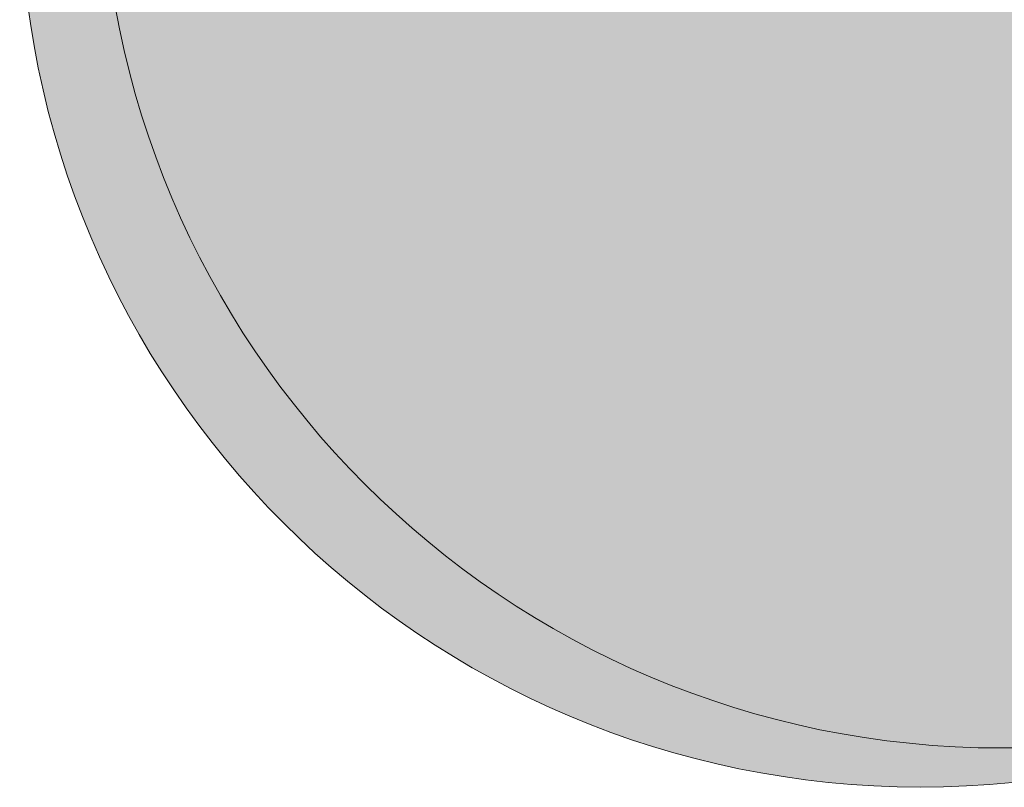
# Model space of a CAD drawing. Header units: metres. Extents: x 163628 to 168255, y 402691 to 405367.
# Tile 191 of 256: x 165485.76 to 165487.94, y 403899.04 to 403900.74. Entities that reach past the tile are written whole.
import ezdxf

# ---------------------------------------------------------------- set-up
doc = ezdxf.new("R2010")
doc.units = ezdxf.units.M
doc.layers.add('X-CA190022.004-UO-DWM_Beplanting$0$B-WE-GR-BOOM-S AFKOMSTIG UIT BGT', color=252, linetype='Continuous', lineweight=0)
doc.layers.add('X-CA190022.004-UO-DWM_Beplanting$0$B-WE-GR-BOOM-S AFKOMSTIG UIT BOMENBESTAND GEMEENTE', color=252, linetype='Continuous')

# ---------------------------------------------------------------- blocks, each defined once
blk = doc.blocks.new('X-CA190022.004-UO-DWM_Beplanting$0$SGR-BOOM_01-SO')
at = {"color": 0, "linetype": 'ByBlock', "lineweight": 18}
blk.add_circle((0, 0), 2, dxfattribs=at)
blk = doc.blocks.new('X-CA190022.004-UO-DWM_Beplanting$0$IMGEOBoom')
at = {"transparency": 33554457}
h = blk.add_hatch(color=256, dxfattribs=at)
h.dxf.hatch_style = 1
edge = h.paths.add_edge_path()
edge.add_arc((0, 0), 100, 0, 360)
edge = h.paths.add_edge_path(flags=17)
edge.add_arc((0, 0), 12.5, 0, 360)
at = {"xscale": 50, "yscale": 50, "zscale": 50}
blk.add_blockref('X-CA190022.004-UO-DWM_Beplanting$0$SGR-BOOM_01-SO', (0, 0), dxfattribs=at)

msp = doc.modelspace()

# ---------------------------------------------------------------- block references
at = {"layer": 'X-CA190022.004-UO-DWM_Beplanting$0$B-WE-GR-BOOM-S AFKOMSTIG UIT BGT', "xscale": 0.02, "yscale": 0.02, "zscale": 0.02}
msp.add_blockref('X-CA190022.004-UO-DWM_Beplanting$0$IMGEOBoom', (165487.7578, 403901.0403), dxfattribs=at)
at = {"layer": 'X-CA190022.004-UO-DWM_Beplanting$0$B-WE-GR-BOOM-S AFKOMSTIG UIT BOMENBESTAND GEMEENTE', "xscale": 0.02, "yscale": 0.02, "zscale": 0.02}
msp.add_blockref('X-CA190022.004-UO-DWM_Beplanting$0$IMGEOBoom', (165487.938, 403901.127), dxfattribs=at)

doc.saveas('drawing.dxf')
